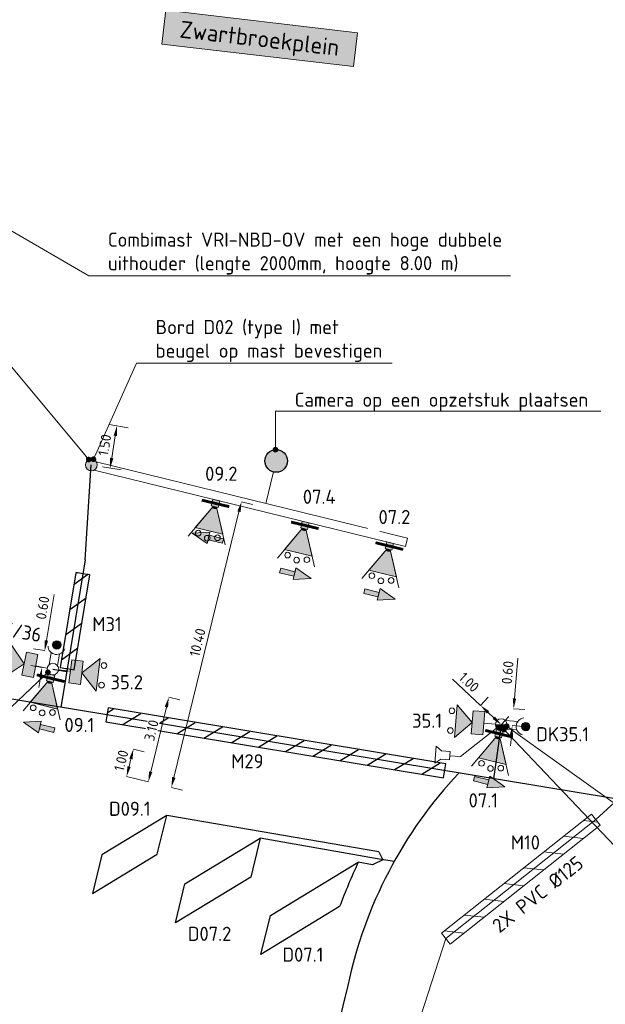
# Model space of a CAD drawing. Header units: metres. Extents: x 196669 to 197735, y 355514 to 356669.
# Tile 10 of 28: x 197053 to 197074, y 355694 to 355729. Entities that reach past the tile are written whole.
import ezdxf
from ezdxf import colors
from ezdxf.entities.mleader import LeaderData, LeaderLine
from ezdxf.lldxf.tags import DXFTag
from ezdxf.math import Vec2, Vec3

# ---------------------------------------------------------------- set-up
doc = ezdxf.new("R2010")
doc.units = ezdxf.units.M
doc.layers.get('Defpoints').update_dxf_attribs({"color": 151})
for name, color, linetype, lineweight in [('B-WE-KL-DATA_HDPE40-G', 104, 'KL-GLASVEZEL-N', 20), ('B-WE-KL-MANTELBUIS-G', 104, 'Continuous', 18), ('B-WE-KL-MANTELBUIS-T25', 7, 'Continuous', 18), ('B-WE-KL-MANTELBUIS_NUMMERING-T25', 104, 'Continuous', 18), ('B-WE-OG-BEBOUWING_STRAATNAAM-T35', 7, 'Continuous', 9), ('N-WE-KL-MANTELBUIS-G', 4, 'Continuous', 30), ('N-WE-KL-MANTELBUIS-T25', 4, 'Continuous', 25), ('N-WE-KL-VRI_KABEL-G', 30, 'Continuous', 30), ('N-WE-KL-VRI_UITSLIJPER-G', 130, 'Continuous', 30), ('N-WE-VW-VRI-SYMBOOL-G', 7, 'Continuous', 13), ('N-WE-VW-VRI-T25', 7, 'Continuous', 20), ('N-WE-VW-VRI_DETECTIELUS-G', 3, 'Continuous', 30), ('N-WE-VW-VRI_DETECTIELUS-T25', 7, 'Continuous', 30), ('X-XX-AL-M', 7, 'Continuous', 13)]:
    doc.layers.add(name, color=color, linetype=linetype, lineweight=lineweight)
doc.layers.add('VRI-Lantaarn', color=7, linetype='Continuous', lineweight=0, true_color=0x000000)
doc.styles.add('NLCS-ISO-M200-T18', font='NLCS-ISO.ttf', dxfattribs={"height": 0.36})
doc.styles.add('NLCS-ISO-M200-T25', font='NLCS-ISO.ttf', dxfattribs={"height": 0.5})
doc.styles.add('NLCS-ISO-M200-T30', font='NLCS-ISO.ttf', dxfattribs={"height": 0.6})
doc.styles.get("Standard").update_dxf_attribs({"font": 'Microsoft JhengHei.ttf'})
tags = doc.linetypes.add('KL-GLASVEZEL-N', pattern='A,4,-1,[101,NLCS.SHX,S=0.5,R=0,X=0,Y=0],-1,4,-1,["G",Standard,S=1,R=0,X=-0.25,Y=-0.5],-1.5', length=12.5).pattern_tags.tags
tags[18] = DXFTag(74, 10)
doc.dimstyles.new('NLCS-M200-T18-PIJL_L2_H1', dxfattribs={"dimscale": 0.2, "dimtxt": 2.5, "dimasz": 1.8, "dimexe": 2, "dimexo": 2, "dimgap": 0.7, "dimtad": 1, "dimzin": 0, "dimdsep": 46, "dimtxsty": 'NLCS-ISO-M200-T18', "dimcen": 0, "dimdle": 2, "dimclrd": 256, "dimclre": 256, "dimclrt": 256, "dimadec": 1, "dimazin": 0, "dimtfac": 1, "dimtdec": 3, "dimtofl": 0, "dimtmove": 0, "dimatfit": 3, "dimfxl": 2, "dimfxlon": 1, "dimtfillclr": 256, "dimtolj": 1, "dimtzin": 0, "dimlwd": -1, "dimlwe": -1, "dimarcsym": 0})

# ---------------------------------------------------------------- blocks, each defined once
blk = doc.blocks.new('Combinatiemast openbare verlichting_2')
at = {"layer": 'N-WE-VW-VRI-SYMBOOL-G', "linetype": 'Continuous'}
blk.add_hatch(color=256, dxfattribs=at).paths.add_polyline_path([(-0.207, 0, 1), (0.207, 0)])
at = {"layer": 'N-WE-VW-VRI-SYMBOOL-G'}
blk.add_line((-0.207, 0), (0.207, 0), dxfattribs=at)
for start, end in [(360, 180), (180, 360)]:
    blk.add_arc((0, 0), 0.207, start, end, dxfattribs=at)
blk = doc.blocks.new('Rateltikker_1')
at = {"layer": 'N-WE-VW-VRI-SYMBOOL-G', "flags": 128}
blk.add_lwpolyline([(1.757, 0.787), (1.383, 0.857), (0, 0)], dxfattribs=at)
blk.add_lwpolyline([(2.079, 0.879), (2.303, 0.99), (2.193, 0.4), (2.024, 0.584), (1.729, 0.639), (1.784, 0.934)], close=True, dxfattribs=at)
blk = doc.blocks.new('A$C98d8e760')
at = {"layer": 'N-WE-VW-VRI-SYMBOOL-G'}
for p, q in [((0.826, 0), (1.405, 0.579)), ((0.413, 0), (0, 0)), ((0.826, 0), (1.405, -0.579))]:
    blk.add_line(p, q, dxfattribs=at)
at = {"layer": 'N-WE-VW-VRI-SYMBOOL-G', "flags": 128}
for points in [[(0.413, 0.413), (0.826, 0.413), (0.826, -0.413), (0.413, -0.413)], [(0.826, 0), (1.405, 0.579), (1.405, -0.579)]]:
    blk.add_lwpolyline(points, close=True, dxfattribs=at)
at = {"layer": 'N-WE-VW-VRI-SYMBOOL-G'}
for centre in [(1.571, 0.35), (1.571, -0.35)]:
    blk.add_circle(centre, 0.1, dxfattribs=at)
at = {"layer": 'N-WE-VW-VRI-SYMBOOL-G', "extrusion": (0, 0, -1)}
blk.add_solid([(-0.413, 0.413), (-0.826, 0.413), (-0.413, -0.413), (-0.826, -0.413)], dxfattribs=at)
at = {"layer": 'N-WE-VW-VRI-SYMBOOL-G'}
blk.add_solid([(0.826, 0), (1.405, 0.579), (1.405, -0.579)], dxfattribs=at)
blk = doc.blocks.new('Drukknop met waitsignalering_1')
at = {"layer": 'N-WE-VW-VRI-SYMBOOL-G', "linetype": 'Continuous', "extrusion": (0, 0, -1)}
blk.add_hatch(color=256, dxfattribs=at).paths.add_polyline_path([(-1.018, 0.002, 1), (-0.718, 0.002, 1)])
at = {"layer": 'N-WE-VW-VRI-SYMBOOL-G'}
for p, q in [((0.134, 0.157), (0.574, 0.157)), ((0.15, -0.143), (0.565, -0.143))]:
    blk.add_line(p, q, dxfattribs=at)
blk.add_circle((0.868, 0.002), 0.15, dxfattribs=at)
blk.add_arc((0.836, 0), 0.306, 101.0944, 258.9056, dxfattribs=at)
blk = doc.blocks.new('A$C66B47F79_1')
at = {"layer": 'VRI-Lantaarn', "linetype": 'Continuous'}
blk.add_line((0, -0.5), (0, 0.5), dxfattribs=at)
at = {"layer": 'VRI-Lantaarn', "linetype": 'Continuous', "const_width": 0.1, "flags": 128}
blk.add_lwpolyline([(0, 0.5), (0, -0.5)], dxfattribs=at)
blk = doc.blocks.new('Lantaarn 3 x 200 mm LED2 met achtergrondschild (gemotoriseerd verkeer)_1')
at = {"layer": 'N-WE-VW-VRI-SYMBOOL-G', "linetype": 'Continuous'}
h = blk.add_hatch(color=256, dxfattribs=at)
h.paths.add_polyline_path([(0, -0.123), (0, 0.123), (0.245, 0.123), (0.245, -0.123)])
h.paths.add_polyline_path([(0.301, 0.089, -0.116434), (0.323, 0, -0.116434), (0.301, -0.089), (1.123, -0.5), (1.123, 0), (1.123, 0.5)])
blk.add_hatch(color=256, dxfattribs=at).paths.add_polyline_path([(0.323, 0, 0.116434), (0.301, 0.089), (0.245, 0.061), (0.245, -0.061), (0.301, -0.089, 0.116434)])
at = {"layer": 'N-WE-VW-VRI-SYMBOOL-G'}
for p, q in [((0.245, 0.061), (1.473, 0.675)), ((1.123, 0.5), (0.245, 0.061)), ((1.123, 0), (1.123, 0.5)), ((1.123, 0.5), (1.123, -0.5)), ((0.123, -0.123), (0.123, 0.123)), ((1.123, 0), (1.123, -0.5)), ((1.123, -0.5), (0.245, -0.061)), ((1.473, -0.675), (0.245, -0.061))]:
    blk.add_line(p, q, dxfattribs=at)
for centre in [(1.288, 0.35), (1.388, 0), (1.288, -0.35)]:
    blk.add_circle(centre, 0.1, dxfattribs=at)
blk.add_3dface([(0, 0.123), (0, -0.123), (0.245, -0.123), (0.245, 0.123)], dxfattribs=at)
blk.add_blockref('A$C66B47F79_1', (0.123, 0), dxfattribs=at)
blk = doc.blocks.new('A$Ce4ad6665')
at = {"layer": 'N-WE-VW-VRI-SYMBOOL-G'}
for p, q in [((0.09, 0.564), (0.09, 0.041)), ((-0.008, -0.564), (0.227, 0.041)), ((0.227, 0.041), (0.09, 0.041)), ((0.227, 0.041), (0.09, 0.041))]:
    blk.add_line(p, q, dxfattribs=at)
at = {"layer": 'N-WE-VW-VRI-SYMBOOL-G', "flags": 128}
for points in [[(0.09, 0.564), (-0.075, 0.564), (-0.075, 0.041), (0.09, 0.041)], [(-0.192, 0.041), (-0.008, -0.564), (0.227, 0.041)]]:
    blk.add_lwpolyline(points, close=True, dxfattribs=at)
at = {"layer": 'N-WE-VW-VRI-SYMBOOL-G'}
blk.add_solid([(0.09, 0.564), (-0.075, 0.564), (0.09, 0.041), (-0.075, 0.041)], dxfattribs=at)
at = {"layer": 'N-WE-VW-VRI-SYMBOOL-G', "extrusion": (0, 0, -1)}
blk.add_solid([(0.192, 0.041), (0.008, -0.564), (-0.227, 0.041)], dxfattribs=at)
blk = doc.blocks.new('*D120')
at = {"layer": 'Defpoints', "color": 0, "transparency": 16777216}
for p in [(197070.543, 355704.688), (197070.931, 355704.656), (197070.493, 355704.091)]:
    blk.add_point(p, dxfattribs=at)
at = {"layer": 'X-XX-AL-M', "transparency": 16777216}
for p, q in [((197070.961, 355705.015), (197071.081, 355706.442)), ((197070.931, 355704.656), (197071.33, 355704.622)), ((197070.881, 355704.058), (197071.28, 355704.024)), ((197070.851, 355703.699), (197070.821, 355703.34))]:
    blk.add_line(p, q, dxfattribs=at)
for points in [[(197070.901, 355705.02), (197071.021, 355705.01), (197070.931, 355704.656)], [(197070.791, 355703.704), (197070.911, 355703.694), (197070.881, 355704.058)]]:
    blk.add_solid(points, dxfattribs=at)
at = {"layer": 'X-XX-AL-M', "transparency": 16777216, "insert": (197070.717, 355705.934), "char_height": 0.36, "attachment_point": 5, "rotation": 85.1981, "style": 'NLCS-ISO-M200-T18', "bg_fill": 3, "box_fill_scale": 1.1, "bg_fill_color": 256, "bg_fill_true_color": 13158600, "bg_fill_transparency": 0}
blk.add_mtext('\\A1;0.60', dxfattribs=at)
blk = doc.blocks.new('*D121')
at = {"layer": 'Defpoints', "color": 0, "transparency": 16777216}
for p in [(197069.762, 355704.773), (197069.762, 355704.773), (197070.493, 355704.091)]:
    blk.add_point(p, dxfattribs=at)
at = {"layer": 'X-XX-AL-M', "transparency": 16777216}
for p, q in [((197069.762, 355704.773), (197068.767, 355705.701)), ((197069.762, 355704.773), (197070.035, 355705.065)), ((197070.23, 355704.336), (197070.025, 355704.527)), ((197070.493, 355704.091), (197070.766, 355704.383))]:
    blk.add_line(p, q, dxfattribs=at)
for points in [[(197070.066, 355704.571), (197069.984, 355704.483), (197069.762, 355704.773)], [(197070.27, 355704.38), (197070.189, 355704.292), (197070.493, 355704.091)]]:
    blk.add_solid(points, dxfattribs=at)
at = {"layer": 'X-XX-AL-M', "transparency": 16777216, "insert": (197069.351, 355705.593), "char_height": 0.36, "attachment_point": 5, "rotation": 316.9794, "style": 'NLCS-ISO-M200-T18'}
blk.add_mtext('\\A1;1.00', dxfattribs=at)
blk = doc.blocks.new('*D122')
at = {"layer": 'Defpoints', "color": 0, "transparency": 16777216}
for p in [(197054.346, 355706.709), (197054.727, 355706.647), (197054.63, 355706.055)]:
    blk.add_point(p, dxfattribs=at)
at = {"layer": 'X-XX-AL-M', "transparency": 16777216}
for p, q in [((197054.404, 355707.064), (197054.672, 355708.701)), ((197054.346, 355706.709), (197053.951, 355706.774)), ((197054.249, 355706.117), (197053.854, 355706.182)), ((197054.19, 355705.762), (197054.132, 355705.407))]:
    blk.add_line(p, q, dxfattribs=at)
for points in [[(197054.345, 355707.074), (197054.463, 355707.055), (197054.346, 355706.709)], [(197054.131, 355705.772), (197054.25, 355705.752), (197054.249, 355706.117)]]:
    blk.add_solid(points, dxfattribs=at)
at = {"layer": 'X-XX-AL-M', "transparency": 16777216, "insert": (197054.27, 355708.224), "char_height": 0.36, "attachment_point": 5, "rotation": 80.6857, "style": 'NLCS-ISO-M200-T18', "bg_fill": 3, "box_fill_scale": 1.1, "bg_fill_color": 256, "bg_fill_true_color": 13158600, "bg_fill_transparency": 0}
blk.add_mtext('\\A1;0.60', dxfattribs=at)
blk = doc.blocks.new('_Dot')
at = {"color": 0, "linetype": 'ByBlock', "lineweight": -2}
blk.add_line((-0.5, 0), (-1, 0), dxfattribs=at)
at = {"color": 0, "linetype": 'ByBlock', "const_width": 0.5}
blk.add_lwpolyline([(-0.25, 0, 1), (0.25, 0, 1)], format="xyb", close=True, dxfattribs=at)
blk = doc.blocks.new('*D825')
at = {"layer": 'Defpoints', "color": 0, "transparency": 16777216}
for p in [(197058.731, 355705.062), (197058.731, 355705.062), (197058.008, 355702.074)]:
    blk.add_point(p, dxfattribs=at)
at = {"layer": 'X-XX-AL-M', "transparency": 16777216}
for p, q in [((197058.731, 355705.062), (197059.12, 355704.968)), ((197058.092, 355702.424), (197058.647, 355704.712)), ((197058.008, 355702.074), (197057.619, 355702.168))]:
    blk.add_line(p, q, dxfattribs=at)
for points in [[(197058.588, 355704.726), (197058.705, 355704.698), (197058.731, 355705.062)], [(197058.034, 355702.438), (197058.151, 355702.41), (197058.008, 355702.074)]]:
    blk.add_solid(points, dxfattribs=at)
at = {"layer": 'X-XX-AL-M', "transparency": 16777216, "insert": (197058.118, 355703.888), "char_height": 0.36, "attachment_point": 5, "rotation": 76.3856, "style": 'NLCS-ISO-M200-T18', "bg_fill": 3, "box_fill_scale": 1.1, "bg_fill_color": 256, "bg_fill_true_color": 13158600, "bg_fill_transparency": 0}
blk.add_mtext('\\A1;3.10', dxfattribs=at)
blk = doc.blocks.new('*D826')
at = {"layer": 'Defpoints', "color": 0, "transparency": 16777216}
for p in [(197061.301, 355711.973), (197061.301, 355711.973), (197058.823, 355701.874)]:
    blk.add_point(p, dxfattribs=at)
at = {"layer": 'X-XX-AL-M', "transparency": 16777216}
for p, q in [((197061.301, 355711.973), (197061.69, 355711.878)), ((197058.909, 355702.223), (197061.215, 355711.623)), ((197058.823, 355701.874), (197059.212, 355701.778))]:
    blk.add_line(p, q, dxfattribs=at)
for points in [[(197061.157, 355711.638), (197061.274, 355711.609), (197061.301, 355711.973)], [(197058.851, 355702.238), (197058.967, 355702.209), (197058.823, 355701.874)]]:
    blk.add_solid(points, dxfattribs=at)
at = {"layer": 'X-XX-AL-M', "transparency": 16777216, "insert": (197059.751, 355707), "char_height": 0.36, "attachment_point": 5, "rotation": 76.2131, "style": 'NLCS-ISO-M200-T18'}
blk.add_mtext('\\A1;10.40', dxfattribs=at)
blk = doc.blocks.new('*D827')
at = {"layer": 'Defpoints', "color": 0, "transparency": 16777216}
for p in [(197057.407, 355703.247), (197057.478, 355703.229), (197057.169, 355702.275)]:
    blk.add_point(p, dxfattribs=at)
at = {"layer": 'X-XX-AL-M', "transparency": 16777216}
for p, q in [((197057.478, 355703.229), (197057.866, 355703.134)), ((197057.325, 355702.608), (197057.392, 355702.88)), ((197057.239, 355702.258), (197057.628, 355702.163))]:
    blk.add_line(p, q, dxfattribs=at)
for points in [[(197057.334, 355702.894), (197057.45, 355702.865), (197057.478, 355703.229)], [(197057.267, 355702.622), (197057.383, 355702.593), (197057.239, 355702.258)]]:
    blk.add_solid(points, dxfattribs=at)
at = {"layer": 'X-XX-AL-M', "transparency": 16777216, "insert": (197057.048, 355702.82), "char_height": 0.36, "attachment_point": 5, "rotation": 76.2131, "style": 'NLCS-ISO-M200-T18'}
blk.add_mtext('\\A1;1.00', dxfattribs=at)
blk = doc.blocks.new('*D1108')
at = {"layer": 'Defpoints', "color": 0, "transparency": 16777216}
for p in [(197056.232, 355714.767), (197056.897, 355714.66), (197055.99, 355713.276)]:
    blk.add_point(p, dxfattribs=at)
at = {"layer": 'X-XX-AL-M', "transparency": 16777216}
for p, q in [((197056.627, 355714.704), (197057.292, 355714.596)), ((197056.713, 355713.524), (197056.839, 355714.304)), ((197056.385, 355713.212), (197057.05, 355713.104))]:
    blk.add_line(p, q, dxfattribs=at)
for points in [[(197056.78, 355714.314), (197056.898, 355714.295), (197056.897, 355714.66)], [(197056.654, 355713.533), (197056.772, 355713.514), (197056.655, 355713.168)]]:
    blk.add_solid(points, dxfattribs=at)
at = {"layer": 'X-XX-AL-M', "transparency": 16777216, "insert": (197056.463, 355713.983), "char_height": 0.36, "attachment_point": 5, "rotation": 80.798, "style": 'NLCS-ISO-M200-T18'}
blk.add_mtext('\\A1;1.50', dxfattribs=at)
blk = doc.blocks.new('Combinatiemast openbare verlichting - NBD_1')
at = {"layer": 'N-WE-VW-VRI-SYMBOOL-G', "linetype": 'Continuous', "extrusion": (0, 0, -1)}
blk.add_hatch(color=256, dxfattribs=at).paths.add_polyline_path([(0.207, 0, 1), (-0.207, 0, 1)])
at = {"layer": 'N-WE-VW-VRI-SYMBOOL-G'}
blk.add_circle((0, 0), 0.207, dxfattribs=at)
blk = doc.blocks.new('Universeelmast_1')
at = {"layer": 'N-WE-VW-VRI-SYMBOOL-G'}
blk.add_circle((0, 0), 0.207, dxfattribs=at)

msp = doc.modelspace()

# ---------------------------------------------------------------- hatches: boundary and pattern name
at = {"layer": 'B-WE-KL-MANTELBUIS-G'}
h = msp.add_hatch(dxfattribs=at)
h.set_pattern_fill('ANSI31', color=256, scale=0.2, angle=308.4235356)
h.paths.add_polyline_path([(197073.995, 355700.539), (197068.684, 355696.326), (197068.374, 355696.718), (197073.685, 355700.931)])
at = {"layer": 'N-WE-KL-MANTELBUIS-G'}
h = msp.add_hatch(dxfattribs=at)
h.set_pattern_fill('ANSI31', color=256, scale=0.2, angle=350.83025355)
edge = h.paths.add_edge_path()
edge.add_arc((197087.486, 355906.378), 202.9, 260.7563, 260.89749)
edge.add_line((197055.387, 355706.033), (197055.941, 355709.388))
edge.add_arc((197087.486, 355906.378), 199.5, 260.75854, 260.90214, ccw=False)
edge.add_line((197055.447, 355709.467), (197054.893, 355706.113))
h = msp.add_hatch(dxfattribs=at)
h.set_pattern_fill('ANSI31', color=256, scale=0.2, angle=166.2131)
h.set_pattern_definition([(211.213, (197062.5587, 355703.6937), (0.32907, -0.54308), [])])
h.paths.add_polyline_path([(197056.5, 355704.187), (197056.581, 355704.681), (197068.536, 355702.707), (197068.455, 355702.213)])
at = {"layer": 'N-WE-VW-VRI-SYMBOOL-G', "linetype": 'Continuous', "lineweight": 30}
msp.add_hatch(color=10, dxfattribs=at).paths.add_polyline_path([(197062.131, 355713.464, 1), (197062.926, 355713.373, 1)], flags=17)

# ---------------------------------------------------------------- linework, layer by layer
at = {"layer": 'B-WE-KL-DATA_HDPE40-G', "ltscale": 0.2, "flags": 128}
msp.add_lwpolyline([(197075.567, 355702.318), (197073.842, 355700.742), (197068.528, 355696.526), (197067.024, 355691.862), (197065.775, 355687.277), (197063.057, 355676.807), (197061.538, 355668.524), (197059.873, 355653.776), (197059.508, 355634.173), (197060.887, 355605.642), (197061.095, 355604.492)], dxfattribs=at)
at = {"layer": 'B-WE-KL-MANTELBUIS-G', "flags": 128}
msp.add_lwpolyline([(197073.995, 355700.539), (197068.684, 355696.326), (197068.374, 355696.718), (197073.685, 355700.931)], close=True, dxfattribs=at)
at = {"layer": 'N-WE-KL-MANTELBUIS-G', "flags": 128}
msp.add_lwpolyline([(197054.893, 355706.113, 0.000616), (197055.387, 355706.033), (197055.941, 355709.388, -0.000627), (197055.447, 355709.467)], format="xyb", close=True, dxfattribs=at)
msp.add_lwpolyline([(197068.455, 355702.213), (197068.536, 355702.707), (197056.581, 355704.681), (197056.5, 355704.187)], close=True, dxfattribs=at)
at = {"layer": 'N-WE-KL-VRI_KABEL-G'}
for p, q in [((197070.493, 355704.091), (197070.218, 355702.176)), ((197066.703, 355699.246), (197066.049, 355699.36))]:
    msp.add_line(p, q, dxfattribs=at)
at = {"layer": 'N-WE-KL-VRI_KABEL-G', "flags": 128}
for points in [[(197055.775, 355709.921), (197055.99, 355713.276)], [(197055.775, 355709.921), (197054.914, 355704.702)], [(197074.459, 355701.475), (197056.54, 355704.434), (197052.095, 355705.168), (197045.171, 355706.311)], [(197054.63, 355706.055), (197055.124, 355705.973)], [(197066.165, 355699.594), (197066.306, 355699.315), (197065.941, 355699.13)]]:
    msp.add_lwpolyline(points, dxfattribs=at)
msp.add_lwpolyline([(197068.989, 355702.379, 0.137047), (197065.063, 355694.863), (197061.285, 355679.468, 0.022199), (197057.834, 355662.11), (197058.351, 355655.857)], format="xyb", dxfattribs=at)
at = {"layer": 'N-WE-KL-VRI_UITSLIJPER-G'}
for p, q in [((197066.165, 355699.594), (197058.663, 355700.883)), ((197066.049, 355699.36), (197061.965, 355700.073)), ((197065.941, 355699.133), (197065.431, 355699.223))]:
    msp.add_line(p, q, dxfattribs=at)
at = {"layer": 'N-WE-VW-VRI-SYMBOOL-G'}
msp.add_line((197062.433, 355713.03), (197062.16, 355711.917), dxfattribs=at)
at = {"layer": 'N-WE-VW-VRI-SYMBOOL-G', "flags": 128}
msp.add_lwpolyline([(197056.164, 355713.388), (197067.181, 355710.684), (197067.109, 355710.393), (197056.093, 355713.097)], dxfattribs=at)
at = {"layer": 'N-WE-VW-VRI-SYMBOOL-G', "color": 7, "linetype": 'Continuous', "lineweight": 30}
msp.add_circle((197062.529, 355713.418), 0.4, dxfattribs=at)
at = {"layer": 'N-WE-VW-VRI_DETECTIELUS-G', "flags": 128}
for points in [[(197056.028, 355698.117), (197058.326, 355699.51), (197058.663, 355700.883), (197056.365, 355699.491)], [(197059.304, 355698.461), (197061.965, 355700.073), (197061.628, 355698.7), (197058.967, 355697.087)]]:
    msp.add_lwpolyline(points, close=True, dxfattribs=at)
msp.add_lwpolyline([(197062.324, 355697.34), (197065.431, 355699.223, 0.01887), (197064.776, 355697.656), (197061.987, 355695.966)], format="xyb", close=True, dxfattribs=at)

# ---------------------------------------------------------------- block references
for name, p, rotation in [('A$Ce4ad6665', (197060.103, 355710.726), 256.6078344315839), ('A$Ce4ad6665', (197063.218, 355709.405), 76.64867021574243), ('A$Ce4ad6665', (197066.194, 355708.674), 76.21307568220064), ('A$C98d8e760', (197054.427, 355706.093), 169.1439907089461), ('A$C98d8e760', (197054.836, 355706.029), 352.9380811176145), ('A$C98d8e760', (197070.287, 355704.107), 175.389337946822), ('A$Ce4ad6665', (197054.135, 355704.035), 256.21307567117), ('A$Ce4ad6665', (197070.073, 355702.037), 76.21307567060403)]:
    msp.add_blockref(name, p, dxfattribs=dict(rotation=rotation))
at = {"layer": 'N-WE-VW-VRI-SYMBOOL-G'}
for name, p, rotation in [('Lantaarn 3 x 200 mm LED2 met achtergrondschild (gemotoriseerd verkeer)_1', (197060.412, 355712.037), 256.6078344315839), ('Lantaarn 3 x 200 mm LED2 met achtergrondschild (gemotoriseerd verkeer)_1', (197063.574, 355711.261), 256.6486702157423), ('Lantaarn 3 x 200 mm LED2 met achtergrondschild (gemotoriseerd verkeer)_1', (197066.564, 355710.527), 256.2130756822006), ('Drukknop met waitsignalering_1', (197054.63, 355706.055), 80.6856728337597), ('Lantaarn 3 x 200 mm LED2 met achtergrondschild (gemotoriseerd verkeer)_1', (197054.581, 355705.854), 256.21307567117), ('Lantaarn 3 x 200 mm LED2 met achtergrondschild (gemotoriseerd verkeer)_1', (197070.443, 355703.89), 256.213075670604), ('Drukknop met waitsignalering_1', (197070.493, 355704.091), 355.3912427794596), ('Rateltikker_1', (197070.33, 355703.963), 186.1759734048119)]:
    msp.add_blockref(name, p, dxfattribs=dict(at, rotation=rotation))
msp.add_blockref('Combinatiemast openbare verlichting_2', (197070.493, 355704.091), dxfattribs=at)

# ---------------------------------------------------------------- texts
at = {"layer": 'B-WE-OG-BEBOUWING_STRAATNAAM-T35', "insert": (197061.98, 355728.665), "char_height": 0.6, "width": 6.22072, "attachment_point": 2, "rotation": 353.3427, "style": 'NLCS-ISO-M200-T30', "bg_fill": 17, "box_fill_scale": 1.5, "bg_fill_color": 256, "bg_fill_true_color": 14737364, "bg_fill_transparency": 0}
msp.add_mtext('Zwartbroekplein', dxfattribs=at)

# ---------------------------------------------------------------- next in the draw order: texts
at = {"layer": 'B-WE-KL-MANTELBUIS-T25', "insert": (197070.119, 355697.09), "char_height": 0.5, "width": 3.94331, "attachment_point": 1, "rotation": 38.4235, "style": 'NLCS-ISO-M200-T25', "bg_fill": 3, "box_fill_scale": 1.2, "bg_fill_color": 256, "bg_fill_transparency": 0}
msp.add_mtext('2X PVC %%C125', dxfattribs=at)
at = {"layer": 'N-WE-KL-MANTELBUIS-T25', "insert": (197056.026, 355707.897), "char_height": 0.5, "width": 0.64381, "attachment_point": 1, "style": 'NLCS-ISO-M200-T25', "bg_fill": 3, "box_fill_scale": 1.2, "bg_fill_color": 256, "bg_fill_transparency": 0}
msp.add_mtext('\\pxt1;M31', dxfattribs=at)
at = {"layer": 'N-WE-VW-VRI-T25', "char_height": 0.5, "attachment_point": 2, "style": 'NLCS-ISO-M200-T25', "bg_fill": 3, "box_fill_scale": 1.2, "bg_fill_color": 256, "bg_fill_transparency": 0}
for s, insert, width in [('07.4', (197064.053, 355712.401), 1.37838), ('35.2', (197057.243, 355705.842), 0.92821), ('35.1', (197067.869, 355704.482), 0.98642), ('09.1', (197055.57, 355704.332), 1.05487)]:
    msp.add_mtext(s, dxfattribs=dict(at, insert=insert, width=width))
at = {"layer": 'N-WE-VW-VRI-T25', "insert": (197066.714, 355711.685), "char_height": 0.5, "width": 1.37838, "attachment_point": 2, "style": 'NLCS-ISO-M200-T25', "bg_fill": 2}
msp.add_mtext('07.2', dxfattribs=at)
at = {"layer": 'N-WE-VW-VRI_DETECTIELUS-T25', "char_height": 0.5, "attachment_point": 2, "style": 'NLCS-ISO-M200-T25', "bg_fill": 3, "box_fill_scale": 1.2, "bg_fill_color": 256, "bg_fill_transparency": 0}
for s, insert in [('D09.1', (197057.352, 355701.366)), ('D07.2', (197060.175, 355696.943)), ('D07.1', (197063.478, 355696.207))]:
    msp.add_mtext(s, dxfattribs=dict(at, insert=insert))

# ---------------------------------------------------------------- next in the draw order: dimensions: what is measured, and where the dimension line sits
at = {"layer": 'X-XX-AL-M'}
for base, p1, p2, angle, picture, middle in [((197054.346, 355706.709), (197054.63, 355706.055), (197054.727, 355706.647), 80.6857, '*D122', (197054.586, 355708.172)), ((197070.931, 355704.656), (197070.493, 355704.091), (197070.543, 355704.688), 85.1981, '*D120', (197071.036, 355705.907))]:
    dim = msp.add_linear_dim(base=base, p1=p1, p2=p2, angle=angle, dimstyle='NLCS-M200-T18-PIJL_L2_H1', override={"dimtfill": 1}, dxfattribs=at)
    dim.commit()
    dim.dimension.update_dxf_attribs({"geometry": picture, "text_midpoint": middle, "dimtype": 161})
dim = msp.add_linear_dim(base=(197058.731, 355705.062), p1=(197058.008, 355702.074), p2=(197058.731, 355705.062), angle=76.3856, text='3.10', dimstyle='NLCS-M200-T18-PIJL_L2_H1', override={"dimtfill": 1}, dxfattribs=at)
dim.commit()
dim.dimension.update_dxf_attribs({"geometry": '*D825', "text_midpoint": (197058.429, 355703.813), "dimtype": 161})

# ---------------------------------------------------------------- next in the draw order: leaders
at = {"layer": 'N-WE-VW-VRI-T25'}
ml = msp.add_multileader_mtext('Standard', dxfattribs=at)
ml.set_content('Combimast VRI-NBD-OV met een hoge dubbele uithouder (lengte 2000mm, hoogte 8.00 m)', color=256, style='NLCS-ISO-M200-T25')
ml.set_leader_properties(color=256, linetype='ByLayer', lineweight=-1)
ml.set_arrow_properties(name='DOT')
ml.build(insert=Vec2(0, 0))
ml.multileader.update_dxf_attribs({"text_left_attachment_type": 5, "text_right_attachment_type": 5, "dogleg_length": 0.5, "arrow_head_size": 0.2})
ctx = ml.context
ctx.base_point, ctx.char_height, ctx.arrow_head_size, ctx.landing_gap_size, ctx.plane_origin, ctx.plane_x_axis, ctx.plane_y_axis = Vec3(197056.398, 355719.964), 0.5, 0.2, 0.18, Vec3(197064.046, 355731.409), Vec3(1, 0.000151), Vec3(-0.000151, 1)
ctx.left_attachment, ctx.right_attachment = 5, 5
notes = []
notes.append((ctx, [(0, (1, 1, 0), (197055.898, 355719.964), (1, 0.000151), 0.5, [(0, [(197055.898, 355713.468), (197045.363, 355726.095)], 0, [])])]))
ctx.mtext.insert, ctx.mtext.text_direction, ctx.mtext.rotation, ctx.mtext.width, ctx.mtext.defined_height, ctx.mtext.flow_direction = Vec3(197056.577, 355721.497), Vec3(1, 0.000151), 0.000151, 14.10389, 0.659, 5
ctx.mtext.has_bg_fill, ctx.mtext.bg_color, ctx.mtext.bg_scale_factor, ctx.mtext.bg_transparency, ctx.mtext.use_window_bg_color = 1, -1023410167, 1.5, 0, 1
for ctx, leaders in notes:
    for number, flags, end, landing, length, lines in leaders:
        leader = LeaderData()
        leader.index, (leader.has_last_leader_line, leader.has_dogleg_vector, leader.attachment_direction) = number, flags
        leader.last_leader_point, leader.dogleg_vector, leader.dogleg_length = Vec3(end), Vec3(landing), length
        for number, points, colour, breaks in lines:
            line = LeaderLine()
            line.index, line.vertices, line.color, line.breaks = number, Vec3.list(points), colors.encode_raw_color(colour), breaks
            leader.lines.append(line)
        ctx.leaders.append(leader)

# ---------------------------------------------------------------- next in the draw order: texts
at = {"layer": 'N-WE-VW-VRI-T25', "insert": (197060.589, 355713.216), "char_height": 0.5, "width": 1.37838, "attachment_point": 2, "style": 'NLCS-ISO-M200-T25', "bg_fill": 3, "box_fill_scale": 1.2, "bg_fill_color": 256, "bg_fill_transparency": 0}
msp.add_mtext('09.2', dxfattribs=at)
at = {"layer": 'N-WE-VW-VRI-T25', "insert": (197053.026, 355707.714), "char_height": 0.5, "width": 1.37838, "attachment_point": 2, "rotation": 350.2312, "style": 'NLCS-ISO-M200-T25', "bg_fill": 3, "box_fill_scale": 1.2, "bg_fill_color": 256, "bg_fill_transparency": 0}
msp.add_mtext('DK35/36', dxfattribs=at)

# ---------------------------------------------------------------- next in the draw order: dimensions: what is measured, and where the dimension line sits
at = {"layer": 'X-XX-AL-M'}
for base, p1, p2, angle, text, picture, middle in [((197056.897, 355714.66), (197055.99, 355713.276), (197056.232, 355714.767), 80.798, '1.50', '*D1108', (197056.779, 355713.932)), ((197061.301, 355711.973), (197058.823, 355701.874), (197061.301, 355711.973), 76.2131, '10.40', '*D826', (197060.062, 355706.923))]:
    dim = msp.add_linear_dim(base=base, p1=p1, p2=p2, angle=angle, text=text, dimstyle='NLCS-M200-T18-PIJL_L2_H1', dxfattribs=at)
    dim.commit()
    dim.dimension.update_dxf_attribs({"geometry": picture, "text_midpoint": middle, "dimtype": 161})
dim = msp.add_aligned_dim(p1=(197070.493, 355704.091), p2=(197069.762, 355704.773), distance=0, dimstyle='NLCS-M200-T18-PIJL_L2_H1', dxfattribs=at)
dim.commit()
dim.dimension.update_dxf_attribs({"geometry": '*D121', "text_midpoint": (197069.351, 355705.593)})
dim = msp.add_linear_dim(base=(197057.478, 355703.229), p1=(197057.169, 355702.275), p2=(197057.407, 355703.247), angle=76.2131, dimstyle='NLCS-M200-T18-PIJL_L2_H1', dxfattribs=at)
dim.commit()
dim.dimension.update_dxf_attribs({"geometry": '*D827', "text_midpoint": (197057.358, 355702.744), "dimtype": 161})

# ---------------------------------------------------------------- next in the draw order: leaders
at = {"layer": 'N-WE-VW-VRI-T25'}
ml = msp.add_multileader_mtext('Standard', dxfattribs=at)
ml.set_content('Camera op een opzetstuk plaatsen', color=256, style='NLCS-ISO-M200-T25')
ml.set_leader_properties(color=256, linetype='ByLayer', lineweight=-1)
ml.set_arrow_properties(name='DOT')
ml.build(insert=Vec2(0, 0))
ml.multileader.update_dxf_attribs({"text_left_attachment_type": 5, "text_right_attachment_type": 5, "dogleg_length": 0.5, "arrow_head_size": 0.2})
ctx = ml.context
ctx.base_point, ctx.char_height, ctx.arrow_head_size, ctx.landing_gap_size, ctx.plane_origin, ctx.plane_x_axis, ctx.plane_y_axis = Vec3(197063.005, 355715.185), 0.5, 0.2, 0.18, Vec3(197069.163, 355735.614), Vec3(1, 0.000151), Vec3(-0.000151, 1)
ctx.left_attachment, ctx.right_attachment = 5, 5
notes = []
notes.append((ctx, [(0, (1, 1, 0), (197062.505, 355715.184), (1, 0.000151), 0.5, [(2, [(197062.505, 355713.818)], 0, [])])]))
ctx.mtext.insert, ctx.mtext.text_direction, ctx.mtext.rotation, ctx.mtext.width, ctx.mtext.defined_height, ctx.mtext.flow_direction = Vec3(197063.185, 355715.835), Vec3(1, 0.000151), 0.000151, 10.72501, 0.659, 5
ctx.mtext.has_bg_fill, ctx.mtext.bg_color, ctx.mtext.bg_scale_factor, ctx.mtext.bg_transparency, ctx.mtext.use_window_bg_color = 1, -1023410167, 1.5, 0, 1
ml = msp.add_multileader_mtext('Standard', dxfattribs=at)
ml.set_content('Bord B06 (type I) op de mast onder het amatuur plaatsen', color=256, style='NLCS-ISO-M200-T25')
ml.set_leader_properties(color=256, linetype='ByLayer', lineweight=-1)
ml.set_arrow_properties(name='DOT')
ml.build(insert=Vec2(0, 0))
ml.multileader.update_dxf_attribs({"text_left_attachment_type": 5, "text_right_attachment_type": 5, "dogleg_length": 0.5, "arrow_head_size": 0.2})
ctx = ml.context
ctx.base_point, ctx.char_height, ctx.arrow_head_size, ctx.landing_gap_size, ctx.plane_origin, ctx.plane_x_axis, ctx.plane_y_axis = Vec3(197040.532, 355702.043), 0.5, 0.2, 0.18, Vec3(197055.652, 355715.002), Vec3(1, 0.000151), Vec3(-0.000151, 1)
ctx.left_attachment, ctx.right_attachment = 5, 5
notes.append((ctx, [(1, (1, 1, 0), (197050.342, 355702.044), (-1, -0.000151), 0.5, [(2, [(197054.456, 355705.943)], 0, [])])]))
ctx.mtext.insert, ctx.mtext.text_direction, ctx.mtext.rotation, ctx.mtext.width, ctx.mtext.defined_height, ctx.mtext.flow_direction = Vec3(197040.711, 355703.576), Vec3(1, 0.000151), 0.000151, 9.27441, 0.659, 5
ctx.mtext.has_bg_fill, ctx.mtext.bg_color, ctx.mtext.bg_scale_factor, ctx.mtext.bg_transparency, ctx.mtext.use_window_bg_color = 1, -1023410167, 1.5, 0, 1
for ctx, leaders in notes:
    for number, flags, end, landing, length, lines in leaders:
        leader = LeaderData()
        leader.index, (leader.has_last_leader_line, leader.has_dogleg_vector, leader.attachment_direction) = number, flags
        leader.last_leader_point, leader.dogleg_vector, leader.dogleg_length = Vec3(end), Vec3(landing), length
        for number, points, colour, breaks in lines:
            line = LeaderLine()
            line.index, line.vertices, line.color, line.breaks = number, Vec3.list(points), colors.encode_raw_color(colour), breaks
            leader.lines.append(line)
        ctx.leaders.append(leader)

# ---------------------------------------------------------------- next in the draw order: block references
at = {"layer": 'N-WE-VW-VRI-SYMBOOL-G'}
msp.add_blockref('Universeelmast_1', (197054.63, 355706.055), dxfattribs=at)

# ---------------------------------------------------------------- next in the draw order: texts
at = {"layer": 'N-WE-KL-MANTELBUIS-T25', "insert": (197060.942, 355703.046), "char_height": 0.5, "width": 0.64381, "attachment_point": 1, "style": 'NLCS-ISO-M200-T25', "bg_fill": 3, "box_fill_scale": 1.2, "bg_fill_color": 256, "bg_fill_transparency": 0}
msp.add_mtext('\\pxt1;M29', dxfattribs=at)

# ---------------------------------------------------------------- next in the draw order: leaders
at = {"layer": 'N-WE-VW-VRI-T25'}
ml = msp.add_multileader_mtext('Standard', dxfattribs=at)
ml.set_content('Bord D02 (type I) met beugel op mast bevestigen', color=256, style='NLCS-ISO-M200-T25')
ml.set_leader_properties(color=256, linetype='ByLayer', lineweight=-1)
ml.set_arrow_properties(name='DOT')
ml.build(insert=Vec2(0, 0))
ml.multileader.update_dxf_attribs({"text_left_attachment_type": 5, "text_right_attachment_type": 5, "dogleg_length": 0.5, "arrow_head_size": 0.2})
ctx = ml.context
ctx.base_point, ctx.char_height, ctx.arrow_head_size, ctx.landing_gap_size, ctx.plane_origin, ctx.plane_x_axis, ctx.plane_y_axis = Vec3(197058.088, 355716.872), 0.5, 0.2, 0.18, Vec3(197068.419, 355732.583), Vec3(1, 0.000151), Vec3(-0.000151, 1)
ctx.left_attachment, ctx.right_attachment = 5, 5
notes = []
notes.append((ctx, [(0, (1, 1, 0), (197057.588, 355716.872), (1, 0.000151), 0.5, [(2, [(197056.065, 355713.48)], 0, [])])]))
ctx.mtext.insert, ctx.mtext.text_direction, ctx.mtext.rotation, ctx.mtext.width, ctx.mtext.defined_height, ctx.mtext.flow_direction = Vec3(197058.267, 355718.405), Vec3(1, 0.000151), 0.000151, 8.27966, 0.659, 5
ctx.mtext.has_bg_fill, ctx.mtext.bg_color, ctx.mtext.bg_scale_factor, ctx.mtext.bg_transparency, ctx.mtext.use_window_bg_color = 1, -1023410167, 1.5, 0, 1
ml = msp.add_multileader_mtext('Standard', dxfattribs=at)
ml.set_content('Bord B06 (type I) en bord G11 (type I) op de mast onder het amatuur plaatsen', color=256, style='NLCS-ISO-M200-T25')
ml.set_leader_properties(color=256, linetype='ByLayer', lineweight=-1)
ml.set_arrow_properties(name='DOT')
ml.build(insert=Vec2(0, 0))
ml.multileader.update_dxf_attribs({"text_left_attachment_type": 5, "text_right_attachment_type": 5, "dogleg_length": 0.5, "arrow_head_size": 0.2})
ctx = ml.context
ctx.base_point, ctx.char_height, ctx.arrow_head_size, ctx.landing_gap_size, ctx.plane_origin, ctx.plane_x_axis, ctx.plane_y_axis = Vec3(197078.02, 355696.613), 0.5, 0.2, 0.18, Vec3(197087.804, 355711.628), Vec3(1, 0.000151), Vec3(-0.000151, 1)
ctx.left_attachment, ctx.right_attachment = 5, 5
notes.append((ctx, [(0, (1, 1, 0), (197077.52, 355696.613), (1, 0.000151), 0.5, [(2, [(197070.59, 355703.92)], 0, [])])]))
ctx.mtext.insert, ctx.mtext.text_direction, ctx.mtext.rotation, ctx.mtext.width, ctx.mtext.defined_height, ctx.mtext.flow_direction = Vec3(197078.2, 355698.146), Vec3(1, 0.000151), 0.000151, 12.4006, 0.659, 5
ctx.mtext.has_bg_fill, ctx.mtext.bg_color, ctx.mtext.bg_scale_factor, ctx.mtext.bg_transparency, ctx.mtext.use_window_bg_color = 1, -1023410167, 1.5, 0, 1
for ctx, leaders in notes:
    for number, flags, end, landing, length, lines in leaders:
        leader = LeaderData()
        leader.index, (leader.has_last_leader_line, leader.has_dogleg_vector, leader.attachment_direction) = number, flags
        leader.last_leader_point, leader.dogleg_vector, leader.dogleg_length = Vec3(end), Vec3(landing), length
        for number, points, colour, breaks in lines:
            line = LeaderLine()
            line.index, line.vertices, line.color, line.breaks = number, Vec3.list(points), colors.encode_raw_color(colour), breaks
            leader.lines.append(line)
        ctx.leaders.append(leader)

# ---------------------------------------------------------------- next in the draw order: block references
at = {"layer": 'N-WE-VW-VRI-SYMBOOL-G', "rotation": 344.9847833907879}
msp.add_blockref('Combinatiemast openbare verlichting - NBD_1', (197055.99, 355713.276), dxfattribs=at)

# ---------------------------------------------------------------- next in the draw order: leaders
at = {"layer": 'N-WE-VW-VRI-T25'}
ml = msp.add_multileader_mtext('Standard', dxfattribs=at)
ml.set_content('Combimast VRI-OV met een hoge uithouder (lengte 2000mm, hoogte 8.00 m) en een lage uithouder (lengte 1000mm, hoogte 5.00 m)', color=256, style='NLCS-ISO-M200-T25')
ml.set_leader_properties(color=256, linetype='ByLayer', lineweight=-1)
ml.set_arrow_properties(name='DOT')
ml.build(insert=Vec2(0, 0))
ml.multileader.update_dxf_attribs({"text_left_attachment_type": 5, "text_right_attachment_type": 5, "dogleg_length": 0.5, "arrow_head_size": 0.2})
ctx = ml.context
ctx.base_point, ctx.char_height, ctx.arrow_head_size, ctx.landing_gap_size, ctx.plane_origin, ctx.plane_x_axis, ctx.plane_y_axis = Vec3(197078.02, 355699.135), 0.5, 0.2, 0.18, Vec3(197062.345, 355722.377), Vec3(1, -0.000151), Vec3(0.000151, 1)
ctx.left_attachment, ctx.right_attachment = 5, 5
notes = []
notes.append((ctx, [(1, (1, 1, 0), (197077.52, 355699.135), (1, -0.000151), 0.5, [(2, [(197070.686, 355704.035)], 0, [])])]))
ctx.mtext.insert, ctx.mtext.text_direction, ctx.mtext.rotation, ctx.mtext.width, ctx.mtext.defined_height, ctx.mtext.flow_direction = Vec3(197078.2, 355701.552), Vec3(1, -0.000151), 6.283034, 13.59102, 0.659, 5
ctx.mtext.has_bg_fill, ctx.mtext.bg_color, ctx.mtext.bg_scale_factor, ctx.mtext.bg_transparency, ctx.mtext.use_window_bg_color = 1, -1023410167, 1.5, 0, 1
for ctx, leaders in notes:
    for number, flags, end, landing, length, lines in leaders:
        leader = LeaderData()
        leader.index, (leader.has_last_leader_line, leader.has_dogleg_vector, leader.attachment_direction) = number, flags
        leader.last_leader_point, leader.dogleg_vector, leader.dogleg_length = Vec3(end), Vec3(landing), length
        for number, points, colour, breaks in lines:
            line = LeaderLine()
            line.index, line.vertices, line.color, line.breaks = number, Vec3.list(points), colors.encode_raw_color(colour), breaks
            leader.lines.append(line)
        ctx.leaders.append(leader)

# ---------------------------------------------------------------- next in the draw order: texts
at = {"layer": 'B-WE-KL-MANTELBUIS_NUMMERING-T25', "insert": (197070.831, 355700.175), "char_height": 0.5, "width": 0.64381, "attachment_point": 1, "style": 'NLCS-ISO-M200-T25', "bg_fill": 3, "box_fill_scale": 1.2, "bg_fill_color": 256, "bg_fill_transparency": 0}
msp.add_mtext('M10', dxfattribs=at)
at = {"layer": 'N-WE-VW-VRI-T25', "char_height": 0.5, "attachment_point": 2, "style": 'NLCS-ISO-M200-T25', "bg_fill": 3, "box_fill_scale": 1.2, "bg_fill_color": 256, "bg_fill_transparency": 0}
for s, insert, width in [('DK35.1', (197072.666, 355704.003), 1.37838), ('07.1', (197069.857, 355701.664), 1.06297)]:
    msp.add_mtext(s, dxfattribs=dict(at, insert=insert, width=width))

doc.saveas('drawing.dxf')
